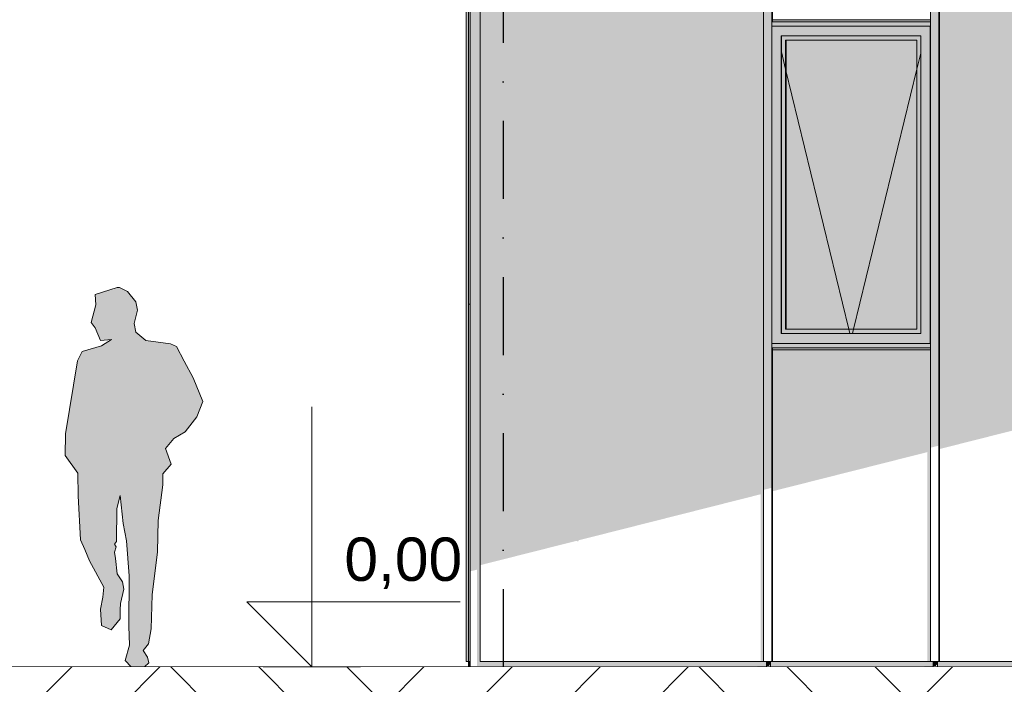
# Model space of a CAD drawing. Header units: millimetres. Extents: x 7522813 to 7573737, y -9734 to 10800.
# Tile 54 of 71: x 7543490 to 7548034, y -80 to 2986. Entities that reach past the tile are written whole.
import ezdxf
from ezdxf.enums import TextEntityAlignment as Align

# ---------------------------------------------------------------- set-up
doc = ezdxf.new("R2010")
doc.units = ezdxf.units.MM
doc.header["$MEASUREMENT"] = 0
doc.linetypes.add('Kropki i Kreski', pattern=[720, 360, -180, 0, -180])
doc.linetypes.add('Wipeout_Contour', pattern=[1000, 0, -1000])
for name, color, linetype in [('Nowe_130-Z Teren otaczajacy', 7, 'Continuous'), ('Nowe_199-Z Wymiary i opisy', 7, 'Continuous'), ('Nowe_290-A Ściany kurtynowe', 7, 'Continuous'), ('Nowe_410-K Osie', 7, 'Continuous'), ('Nowe_Ludzie', 7, 'Continuous'), ('Nowe_Wypełnienia PZT', 7, 'Continuous')]:
    doc.layers.add(name, color=color, linetype=linetype)
for name, color, linetype, lineweight in [('Nowe_130-Z Teren otaczajacy_Nr_pióra__93', 7, 'Continuous', 13), ('Nowe_199-Z Wymiary i opisy_Nr_pióra__6', 5, 'Continuous', 13), ('Nowe_290-A Ściany kurtynowe_Nr_pióra__3', 7, 'Continuous', 13), ('Nowe_290-A Ściany kurtynowe_Nr_pióra__83', 7, 'Continuous', 13), ('Nowe_290-A Ściany kurtynowe_Nr_pióra__87', 7, 'Continuous', 13), ('Nowe_410-K Osie_Nr_pióra__1', 7, 'Continuous', 13), ('Nowe_Ludzie_Nr_pióra__1', 7, 'Continuous', 13)]:
    doc.layers.add(name, color=color, linetype=linetype, lineweight=lineweight)
for name, color, linetype, lineweight, true_color in [('Nowe_199-Z Wymiary i opisy_Nr_pióra__45', 7, 'Continuous', 15, 0x40a5ff), ('Nowe_199-Z Wymiary i opisy_Nr_pióra__85', 7, 'Continuous', 13, 0x80c2ff), ('Nowe_290-A Ściany kurtynowe_Nr_pióra__81', 7, 'Continuous', 13, 0x6a6a6a), ('Nowe_410-K Osie_Nr_pióra__25', 7, 'Continuous', 25, 0x40a5ff), ('Nowe_Wypełnienia PZT_Nr_pióra__61', 7, 'Continuous', 13, 0x6a6a6a)]:
    doc.layers.add(name, color=color, linetype=linetype, lineweight=lineweight, true_color=true_color)
doc.styles.add('STYL_AUTOMATYCZNY_1', font='arial.ttf')
doc.styles.add('STYL_AUTOMATYCZNY_2', font='arial.ttf')

# ---------------------------------------------------------------- blocks, each defined once
blk = doc.blocks.new('ElemPrzekroju_42', base_point=(6982742.1, 0))
at = {"layer": 'Nowe_290-A Ściany kurtynowe_Nr_pióra__81', "linetype": 'Continuous', "lineweight": 0, "true_color": 0x1a1a1a}
blk.add_hatch(color=250, dxfattribs=at).paths.add_polyline_path([(7545560.4, 25), (7545560.4, 0), (7545569.3, 0), (7545569.3, 25)])
at = {"layer": 'Nowe_290-A Ściany kurtynowe_Nr_pióra__87', "color": 7, "linetype": 'Continuous', "lineweight": 13}
blk.add_line((7545560.4, 0), (7545560.4, 25), dxfattribs=at)
blk = doc.blocks.new('ElemPrzekroju_43', base_point=(6982742.1, 0))
at = {"layer": 'Nowe_290-A Ściany kurtynowe_Nr_pióra__81', "linetype": 'Continuous', "lineweight": 0, "true_color": 0x1a1a1a}
for points in [[(7545560.4, 3321.8), (7545560.4, 1673.4), (7545569.3, 1673.4), (7545569.3, 2966.3), (7545569.3, 3321.8)], [(7545569.3, 1673.4), (7545560.4, 1673.4), (7545560.4, 25), (7545569.3, 25), (7545569.3, 1483.1)]]:
    blk.add_hatch(color=250, dxfattribs=at).paths.add_polyline_path(points)
at = {"layer": 'Nowe_290-A Ściany kurtynowe_Nr_pióra__87', "color": 7, "linetype": 'Continuous', "lineweight": 13}
for p, q in [((7545560.4, 1673.4), (7545560.4, 3321.8)), ((7545569.3, 3321.8), (7545560.4, 3321.8)), ((7545560.4, 25), (7545560.4, 1673.4)), ((7545569.3, 1673.4), (7545560.4, 1673.4)), ((7545569.3, 25), (7545560.4, 25))]:
    blk.add_line(p, q, dxfattribs=at)
blk = doc.blocks.new('ElemPrzekroju_68', base_point=(6982742.1, 0))
at = {"layer": 'Nowe_290-A Ściany kurtynowe_Nr_pióra__81', "linetype": 'Continuous', "lineweight": 0, "true_color": 0x1a1a1a}
blk.add_hatch(color=250, dxfattribs=at).paths.add_polyline_path([(7547727.4, 25), (7547727.4, 4.6), (7549252.6, 4.6), (7549252.6, 0), (7549293.8, 0), (7549293.8, 25)])
blk = doc.blocks.new('ElemPrzekroju_69', base_point=(6982742.1, 0))
at = {"layer": 'Nowe_290-A Ściany kurtynowe_Nr_pióra__81', "linetype": 'Continuous', "lineweight": 0, "true_color": 0x1a1a1a}
blk.add_hatch(color=250, dxfattribs=at).paths.add_polyline_path([(7546957.3, 4.6), (7547664.2, 4.6), (7547664.2, 0), (7547705.5, 0), (7547705.5, 25), (7546957.3, 25)])
blk = doc.blocks.new('ElemPrzekroju_71', base_point=(6982742.1, 0))
at = {"layer": 'Nowe_290-A Ściany kurtynowe_Nr_pióra__81', "linetype": 'Continuous', "lineweight": 0, "true_color": 0x1a1a1a}
blk.add_hatch(color=250, dxfattribs=at).paths.add_polyline_path([(7545617.5, 25), (7545600.3, 7.2), (7545600.3, 4.6), (7546894.1, 4.6), (7546894.1, 0), (7546935.4, 0), (7546935.4, 25)])
blk = doc.blocks.new('ElemPrzekroju_72', base_point=(6982742.1, 0))
at = {"layer": 'Nowe_290-A Ściany kurtynowe_Nr_pióra__81', "linetype": 'Continuous', "lineweight": 0, "true_color": 0x1a1a1a}
blk.add_hatch(color=250, dxfattribs=at).paths.add_polyline_path([(7545614.8, 1483.1), (7545569.3, 1483.1), (7545569.3, 441.3), (7545600.3, 449.1), (7545600.3, 7.2), (7545617.5, 25), (7545614.8, 25)])
at = {"layer": 'Nowe_290-A Ściany kurtynowe_Nr_pióra__87', "color": 7, "linetype": 'Continuous', "lineweight": 13}
blk.add_line((7545569.3, 1483.1), (7545569.3, 0), dxfattribs=at)
blk = doc.blocks.new('ElemPrzekroju_74', base_point=(6982742.1, 0))
at = {"layer": 'Nowe_290-A Ściany kurtynowe_Nr_pióra__81', "linetype": 'Continuous', "lineweight": 0, "true_color": 0x1a1a1a}
blk.add_hatch(color=250, dxfattribs=at).paths.add_polyline_path([(7545569.3, 2966.3), (7545569.3, 1483.1), (7545614.8, 1483.1), (7545614.8, 2966.3)])
at = {"layer": 'Nowe_290-A Ściany kurtynowe_Nr_pióra__87', "color": 7, "linetype": 'Continuous', "lineweight": 13}
blk.add_line((7545569.3, 2966.3), (7545569.3, 1483.1), dxfattribs=at)
blk = doc.blocks.new('ElemPrzekroju_78', base_point=(6982742.1, 0))
at = {"layer": 'Nowe_290-A Ściany kurtynowe_Nr_pióra__81', "linetype": 'Continuous', "lineweight": 0, "true_color": 0x1a1a1a}
for points in [[(7546964.2, 1463.1), (7546964.2, 810.7), (7547678.7, 991.3), (7547678.7, 25), (7547693.1, 25), (7547693.1, 1463.1)], [(7546935.4, 4.6), (7546945, 4.6), (7546945, 25), (7546935.4, 25)], [(7547724.7, 25), (7547715.1, 25), (7547715.1, 4.6), (7547717.2, 4.6), (7547724.7, 13.5)], [(7547724.7, 25), (7547724.7, 13.5), (7547726.2, 13.5), (7547727.4, 4.6), (7547727.4, 25)]]:
    blk.add_hatch(color=250, dxfattribs=at).paths.add_polyline_path(points)
at = {"layer": 'Nowe_290-A Ściany kurtynowe_Nr_pióra__87', "color": 7, "linetype": 'Continuous', "lineweight": 13}
for p, q in [((7546935.4, 25), (7546935.4, 0)), ((7546964.2, 25), (7547693.1, 25)), ((7547724.7, 0), (7547724.7, 25))]:
    blk.add_line(p, q, dxfattribs=at)
blk = doc.blocks.new('ElemPrzekroju_79', base_point=(6982742.1, 0))
at = {"layer": 'Nowe_290-A Ściany kurtynowe_Nr_pióra__81', "linetype": 'Continuous', "lineweight": 0, "true_color": 0x1a1a1a}
for points in [[(7549303.4, 3569.5), (7549313, 3570.1), (7549313, 3595), (7549303.4, 3594.4)], [(7549313, 3595), (7549313, 3570.1), (7549315.8, 3570.3), (7549315.8, 3595)], [(7547734.3, 3475.2), (7547734.3, 1005.3), (7548498.7, 1198.5), (7548506.4, 1185.4), (7548522.8, 1204.6), (7548585.1, 1220.4), (7548592.7, 1211.4), (7548598.1, 1220.2), (7548601.7, 1190.1), (7548697.7, 1238.2), (7548700.7, 1247.7), (7548704, 1250.4), (7548885.4, 1296.3), (7548892.8, 1285.1), (7548905.2, 1301.3), (7548987.4, 1322.1), (7548989.5, 1318.6), (7548993.7, 1323.6), (7549070.2, 1343), (7549064.3, 1286.4), (7549165.8, 1307.6), (7549202.5, 1376.4), (7549267, 1392.7), (7549267, 25), (7549281.5, 25), (7549281.5, 3568.1)], [(7547715.1, 3499.1), (7547705.5, 3498.5), (7547705.5, 3473.7), (7547715.1, 3474.2)], [(7547705.5, 4.6), (7547715.1, 4.6), (7547715.1, 25), (7547705.5, 25)], [(7549303.4, 25), (7549303.4, 4.6), (7549305.5, 4.6), (7549313, 13.5), (7549313, 25)], [(7549315.8, 25), (7549313, 25), (7549313, 13.5), (7549314.6, 13.5), (7549315.8, 4.6)]]:
    blk.add_hatch(color=250, dxfattribs=at).paths.add_polyline_path(points)
at = {"layer": 'Nowe_290-A Ściany kurtynowe_Nr_pióra__87', "color": 7, "linetype": 'Continuous', "lineweight": 13}
for p, q in [((7549313, 3570.1), (7549313, 3595)), ((7549313, 3595), (7549313, 3595)), ((7549281.5, 3568.1), (7547734.3, 3475.2)), ((7547705.5, 3498.5), (7547705.5, 3473.7)), ((7547705.5, 25), (7547705.5, 0)), ((7547734.3, 25), (7549281.5, 25)), ((7549313, 0), (7549313, 25))]:
    blk.add_line(p, q, dxfattribs=at)
blk = doc.blocks.new('ElemPrzekroju_91', base_point=(6982742.1, 0))
at = {"layer": 'Nowe_290-A Ściany kurtynowe_Nr_pióra__81', "linetype": 'Continuous', "lineweight": 0, "true_color": 0x1a1a1a}
for points in [[(7546960.2, 2956.3), (7547003.5, 2911.3), (7547648.5, 2911.3), (7547691.8, 2956.3)], [(7546960.2, 1493.1), (7547003.5, 1538.1), (7547003.5, 2911.3), (7546960.2, 2956.3)], [(7546964.2, 2976.3), (7547693.1, 2976.3), (7547693.1, 2986.3), (7546964.2, 2986.3)], [(7547691.8, 1493.1), (7547691.8, 2956.3), (7547648.5, 2911.3), (7547648.5, 1538.1)], [(7547693.1, 1493.1), (7547693.1, 2956.3), (7547691.8, 2956.3), (7547691.8, 1493.1)], [(7547004.9, 1538.1), (7547004.9, 2911.3), (7547003.5, 2911.3), (7547003.5, 1538.1)], [(7547004.9, 2911.3), (7547004.9, 1538.1), (7547024.1, 1558.1), (7547024.1, 2891.3)], [(7547648.5, 2911.3), (7547004.9, 2911.3), (7547024.1, 2891.3), (7547630.6, 2891.3), (7547648.5, 2909.9)], [(7547630.6, 1558.1), (7547648.5, 1539.5), (7547648.5, 2909.9), (7547630.6, 2891.3)], [(7547026.8, 2891.3), (7547024.1, 2891.3), (7547024.1, 1558.1), (7547026.8, 1558.1)], [(7547026.8, 1558.1), (7547630.6, 1558.1), (7547630.6, 2891.3), (7547026.8, 2891.3)], [(7547024.1, 1558.1), (7547004.9, 1538.1), (7547648.5, 1538.1), (7547648.5, 1539.5), (7547630.6, 1558.1)], [(7546960.2, 1493.1), (7547691.8, 1493.1), (7547648.5, 1538.1), (7547003.5, 1538.1)], [(7547693.1, 1473.1), (7546964.2, 1473.1), (7546964.2, 1463.1), (7547693.1, 1463.1)]]:
    blk.add_hatch(color=250, dxfattribs=at).paths.add_polyline_path(points)
at = {"layer": 'Nowe_290-A Ściany kurtynowe_Nr_pióra__3', "color": 7, "linetype": 'Continuous', "lineweight": 13}
for p, q in [((7547004.9, 2837.4), (7547024.1, 2758.4)), ((7547648.5, 2831.9), (7547630.6, 2758.4)), ((7547024.1, 2758.4), (7547316.4, 1558.1)), ((7547630.6, 2758.4), (7547338.3, 1558.1)), ((7547316.4, 1558.1), (7547321.2, 1538.1)), ((7547338.3, 1558.1), (7547333.4, 1538.1))]:
    blk.add_line(p, q, dxfattribs=at)
at = {"layer": 'Nowe_290-A Ściany kurtynowe_Nr_pióra__83', "color": 7, "linetype": 'Continuous', "lineweight": 13}
for p, q in [((7546960.2, 2956.3), (7546960.2, 1493.1)), ((7547691.8, 2956.3), (7546960.2, 2956.3)), ((7547693.1, 2986.3), (7546964.2, 2986.3)), ((7547691.8, 1493.1), (7547691.8, 2956.3)), ((7547693.1, 2956.3), (7547691.8, 2956.3)), ((7547003.5, 1538.1), (7547003.5, 2911.3)), ((7547003.5, 2911.3), (7547648.5, 2911.3)), ((7547004.9, 1538.1), (7547004.9, 2911.3)), ((7547648.5, 2911.3), (7547648.5, 1538.1)), ((7547024.1, 2891.3), (7547630.6, 2891.3)), ((7547024.1, 1558.1), (7547024.1, 2891.3)), ((7547026.8, 2891.3), (7547026.8, 1558.1)), ((7547630.6, 2891.3), (7547630.6, 1558.1)), ((7547630.6, 1558.1), (7547024.1, 1558.1)), ((7547648.5, 1538.1), (7547003.5, 1538.1)), ((7546960.2, 1493.1), (7547691.8, 1493.1)), ((7546964.2, 1463.1), (7547693.1, 1463.1)), ((7547693.1, 1493.1), (7547691.8, 1493.1))]:
    blk.add_line(p, q, dxfattribs=at)
blk = doc.blocks.new('ElemPrzekroju_98', base_point=(6982742.1, 0))
at = {"layer": 'Nowe_290-A Ściany kurtynowe_Nr_pióra__81', "linetype": 'Continuous', "lineweight": 0, "true_color": 0x1a1a1a}
for points in [[(7546945, 3428), (7546954.6, 3428.6), (7546954.6, 3453.5), (7546945, 3452.9)], [(7546954.6, 3453.5), (7546954.6, 3428.6), (7546957.3, 3428.8), (7546957.3, 3453.5)], [(7545614.8, 469.6), (7546060.5, 582.2), (7546065.9, 577.2), (7546069.2, 584.4), (7546908.6, 796.6), (7546908.6, 25), (7546923, 25), (7546923, 3426.5), (7545725.2, 3354.7), (7545614.8, 3327.1)], [(7546945, 25), (7546945, 4.6), (7546947.1, 4.6), (7546954.6, 13.5), (7546954.6, 25)], [(7546954.6, 13.5), (7546956.1, 13.5), (7546957.3, 4.6), (7546957.3, 25), (7546954.6, 25)]]:
    blk.add_hatch(color=250, dxfattribs=at).paths.add_polyline_path(points)
at = {"layer": 'Nowe_290-A Ściany kurtynowe_Nr_pióra__87', "color": 7, "linetype": 'Continuous', "lineweight": 13}
for p, q in [((7546954.6, 3428.6), (7546954.6, 3453.5)), ((7546954.6, 3453.5), (7546954.6, 3453.5)), ((7546923, 3426.5), (7545725.2, 3354.7)), ((7545725.2, 3354.7), (7545614.8, 3327.1)), ((7545614.8, 3327.1), (7545614.8, 2966.3)), ((7545614.8, 2966.3), (7545614.8, 1483.1)), ((7545614.8, 1483.1), (7545614.8, 25)), ((7545614.8, 25), (7546923, 25)), ((7546954.6, 0), (7546954.6, 25))]:
    blk.add_line(p, q, dxfattribs=at)
blk = doc.blocks.new('ElemPrzekroju_110', base_point=(6982742.1, 0))
at = {"layer": 'Nowe_290-A Ściany kurtynowe_Nr_pióra__81', "linetype": 'Continuous', "lineweight": 0, "true_color": 0x1a1a1a}
blk.add_hatch(color=250, dxfattribs=at).paths.add_polyline_path([(7545569.3, 3366.5), (7545569.3, 2966.3), (7545614.8, 2966.3), (7545614.8, 3327.1), (7545616.8, 3327.6)])
at = {"layer": 'Nowe_290-A Ściany kurtynowe_Nr_pióra__87', "color": 7, "linetype": 'Continuous', "lineweight": 13}
blk.add_line((7545569.3, 3345.2), (7545569.3, 2966.3), dxfattribs=at)
blk = doc.blocks.new('ElemPrzekroju_227', base_point=(6982742.1, 0))
at = {"layer": 'Nowe_130-Z Teren otaczajacy', "linetype": 'Continuous', "lineweight": 0, "true_color": 0xaeaeae}
blk.add_hatch(color=253, dxfattribs=at).paths.add_polyline_path([(7571998.1, 0), (7544386.8, 0), (7544386.8, -160), (7571998.1, -160)])
at = {"layer": 'Nowe_130-Z Teren otaczajacy_Nr_pióra__93', "color": 7, "linetype": 'Continuous', "lineweight": 13}
blk.add_line((7571998.1, 0), (7544386.8, 0), dxfattribs=at)
blk = doc.blocks.new('ElemPrzekroju_229', base_point=(6982742.1, 0))
at = {"layer": 'Nowe_130-Z Teren otaczajacy', "linetype": 'Continuous', "lineweight": 0, "true_color": 0xaeaeae}
blk.add_hatch(color=253, dxfattribs=at).paths.add_polyline_path([(7544386.8, 0), (7541480, 0), (7541480, -160), (7544386.8, -160)])
at = {"layer": 'Nowe_130-Z Teren otaczajacy_Nr_pióra__93', "color": 7, "linetype": 'Continuous', "lineweight": 13}
for p, q in [((7544386.8, 0), (7541480, 0)), ((7544386.8, -160), (7541480, -160))]:
    blk.add_line(p, q, dxfattribs=at)
blk = doc.blocks.new('ElemPrzekroju_231', base_point=(6982742.1, 0))
at = {"layer": 'Nowe_290-A Ściany kurtynowe_Nr_pióra__81', "linetype": 'Continuous', "lineweight": 0, "true_color": 0x1a1a1a}
blk.add_hatch(color=250, dxfattribs=at).paths.add_polyline_path([(7545560.4, 25), (7545560.4, 1673.4), (7545550.4, 1673.4), (7545550.4, 25)])
at = {"layer": 'Nowe_290-A Ściany kurtynowe_Nr_pióra__87', "color": 7, "linetype": 'Continuous', "lineweight": 13}
for q in [(7545550.4, 1673.4), (7545560.4, 25)]:
    blk.add_line((7545550.4, 25), q, dxfattribs=at)
blk = doc.blocks.new('ElemPrzekroju_232', base_point=(6982742.1, 0))
at = {"layer": 'Nowe_290-A Ściany kurtynowe_Nr_pióra__81', "linetype": 'Continuous', "lineweight": 0, "true_color": 0x1a1a1a}
blk.add_hatch(color=250, dxfattribs=at).paths.add_polyline_path([(7545560.4, 1673.4), (7545560.4, 3321.8), (7545550.4, 3321.8), (7545550.4, 1673.4)])
at = {"layer": 'Nowe_290-A Ściany kurtynowe_Nr_pióra__87', "color": 7, "linetype": 'Continuous', "lineweight": 13}
for p in [(7545560.4, 3321.8), (7545550.4, 1673.4)]:
    blk.add_line(p, (7545550.4, 3321.8), dxfattribs=at)
blk = doc.blocks.new('ElemPrzekroju_239', base_point=(6982742.1, 0))
at = {"layer": 'Nowe_290-A Ściany kurtynowe_Nr_pióra__81', "linetype": 'Continuous', "lineweight": 0, "true_color": 0x1a1a1a}
for points in [[(7546923, 1483.1), (7546923, 817), (7546961.5, 826.8), (7546961.5, 1483.1)], [(7546964.2, 1473.1), (7546961.5, 1473.1), (7546961.5, 826.8), (7546964.2, 810.7)]]:
    blk.add_hatch(color=250, dxfattribs=at).paths.add_polyline_path(points)
at = {"layer": 'Nowe_290-A Ściany kurtynowe_Nr_pióra__87', "color": 7, "linetype": 'Continuous', "lineweight": 13}
for p, q in [((7546923, 25), (7546923, 1483.1)), ((7546961.5, 25), (7546961.5, 1473.1)), ((7546964.2, 1473.1), (7546964.2, 25)), ((7546923, 25), (7546961.5, 25)), ((7546961.5, 25), (7546964.2, 25))]:
    blk.add_line(p, q, dxfattribs=at)
blk = doc.blocks.new('ElemPrzekroju_240', base_point=(6982742.1, 0))
at = {"layer": 'Nowe_290-A Ściany kurtynowe_Nr_pióra__81', "linetype": 'Continuous', "lineweight": 0, "true_color": 0x1a1a1a}
for points in [[(7547693.1, 1011.7), (7547731.6, 1021.4), (7547731.6, 1483.1), (7547693.1, 1483.1)], [(7547734.3, 1483.1), (7547731.6, 1483.1), (7547731.6, 1021.4), (7547734.3, 1005.3)]]:
    blk.add_hatch(color=250, dxfattribs=at).paths.add_polyline_path(points)
at = {"layer": 'Nowe_290-A Ściany kurtynowe_Nr_pióra__87', "color": 7, "linetype": 'Continuous', "lineweight": 13}
for p, q in [((7547693.1, 1473.1), (7547693.1, 1483.1)), ((7547693.1, 25), (7547693.1, 1473.1)), ((7547731.6, 25), (7547731.6, 1483.1)), ((7547734.3, 1483.1), (7547734.3, 25)), ((7547693.1, 25), (7547731.6, 25)), ((7547731.6, 25), (7547734.3, 25))]:
    blk.add_line(p, q, dxfattribs=at)
blk = doc.blocks.new('ElemPrzekroju_254', base_point=(6982742.1, 0))
at = {"layer": 'Nowe_290-A Ściany kurtynowe_Nr_pióra__81', "linetype": 'Continuous', "lineweight": 0, "true_color": 0x1a1a1a}
blk.add_hatch(color=250, dxfattribs=at).paths.add_polyline_path([(7546923, 2966.3), (7546923, 1483.1), (7546961.5, 1483.1), (7546961.5, 1493.1), (7546960.2, 1493.1), (7546960.2, 2956.3), (7546961.5, 2956.3), (7546961.5, 2966.3)])
at = {"layer": 'Nowe_290-A Ściany kurtynowe_Nr_pióra__87', "color": 7, "linetype": 'Continuous', "lineweight": 13}
blk.add_line((7546923, 1483.1), (7546923, 2966.3), dxfattribs=at)
blk = doc.blocks.new('ElemPrzekroju_255', base_point=(6982742.1, 0))
at = {"layer": 'Nowe_290-A Ściany kurtynowe_Nr_pióra__81', "linetype": 'Continuous', "lineweight": 0, "true_color": 0x1a1a1a}
for points in [[(7547731.6, 2966.3), (7547693.1, 2966.3), (7547693.1, 1483.1), (7547731.6, 1483.1)], [(7547734.3, 1483.1), (7547734.3, 2966.3), (7547731.6, 2966.3), (7547731.6, 1483.1)]]:
    blk.add_hatch(color=250, dxfattribs=at).paths.add_polyline_path(points)
at = {"layer": 'Nowe_290-A Ściany kurtynowe_Nr_pióra__87', "color": 7, "linetype": 'Continuous', "lineweight": 13}
for p, q in [((7547693.1, 2956.3), (7547693.1, 2966.3)), ((7547693.1, 1493.1), (7547693.1, 2956.3)), ((7547731.6, 1483.1), (7547731.6, 2966.3)), ((7547734.3, 2966.3), (7547734.3, 1483.1)), ((7547693.1, 1483.1), (7547693.1, 1493.1))]:
    blk.add_line(p, q, dxfattribs=at)
blk = doc.blocks.new('ElemPrzekroju_270', base_point=(6982742.1, 0))
at = {"layer": 'Nowe_290-A Ściany kurtynowe_Nr_pióra__81', "linetype": 'Continuous', "lineweight": 0, "true_color": 0x1a1a1a}
for points in [[(7546961.5, 3429), (7546923, 3426.7), (7546923, 2966.3), (7546961.5, 2966.3)], [(7546964.2, 3429), (7546961.5, 3429), (7546961.5, 2976.3), (7546964.2, 2976.3)]]:
    blk.add_hatch(color=250, dxfattribs=at).paths.add_polyline_path(points)
at = {"layer": 'Nowe_290-A Ściany kurtynowe_Nr_pióra__87', "color": 7, "linetype": 'Continuous', "lineweight": 13}
for p, q in [((7546961.5, 3429), (7546923, 3426.7)), ((7546923, 2966.3), (7546923, 3426.7)), ((7546964.2, 3429), (7546961.5, 3429)), ((7546961.5, 2976.3), (7546961.5, 3429)), ((7546964.2, 3429), (7546964.2, 2976.3))]:
    blk.add_line(p, q, dxfattribs=at)
blk = doc.blocks.new('ElemPrzekroju_271', base_point=(6982742.1, 0))
at = {"layer": 'Nowe_290-A Ściany kurtynowe_Nr_pióra__81', "linetype": 'Continuous', "lineweight": 0, "true_color": 0x1a1a1a}
for points in [[(7547731.6, 3475.2), (7547693.1, 3472.9), (7547693.1, 2966.3), (7547731.6, 2966.3)], [(7547734.3, 2966.3), (7547734.3, 3475.2), (7547731.6, 3475.2), (7547731.6, 2966.3)]]:
    blk.add_hatch(color=250, dxfattribs=at).paths.add_polyline_path(points)
at = {"layer": 'Nowe_290-A Ściany kurtynowe_Nr_pióra__87', "color": 7, "linetype": 'Continuous', "lineweight": 13}
for p, q in [((7547731.6, 3475.2), (7547693.1, 3472.9)), ((7547693.1, 2976.3), (7547693.1, 3472.9)), ((7547734.3, 3475.2), (7547731.6, 3475.2)), ((7547731.6, 2966.3), (7547731.6, 3475.2)), ((7547734.3, 3475.2), (7547734.3, 2966.3)), ((7547693.1, 2966.3), (7547693.1, 2976.3))]:
    blk.add_line(p, q, dxfattribs=at)
blk = doc.blocks.new('ElemPrzekroju_316', base_point=(6982742.1, 0))
at = {"layer": 'Nowe_290-A Ściany kurtynowe_Nr_pióra__81', "linetype": 'Continuous', "lineweight": 0, "true_color": 0x1a1a1a}
blk.add_hatch(color=250, dxfattribs=at).paths.add_polyline_path([(7547693.1, 2976.3), (7546961.5, 2976.3), (7546961.5, 2956.3), (7547693.1, 2956.3)])
at = {"layer": 'Nowe_290-A Ściany kurtynowe_Nr_pióra__87', "color": 7, "linetype": 'Continuous', "lineweight": 13}
for q in [(7547693.1, 2976.3), (7546961.5, 2956.3)]:
    blk.add_line((7546961.5, 2976.3), q, dxfattribs=at)
blk = doc.blocks.new('ElemPrzekroju_325', base_point=(6982742.1, 0))
at = {"layer": 'Nowe_290-A Ściany kurtynowe_Nr_pióra__81', "linetype": 'Continuous', "lineweight": 0, "true_color": 0x1a1a1a}
blk.add_hatch(color=250, dxfattribs=at).paths.add_polyline_path([(7547693.1, 1493.1), (7546961.5, 1493.1), (7546961.5, 1473.1), (7547693.1, 1473.1)])
at = {"layer": 'Nowe_290-A Ściany kurtynowe_Nr_pióra__87', "color": 7, "linetype": 'Continuous', "lineweight": 13}
for p, q in [((7546961.5, 1493.1), (7546961.5, 1473.1)), ((7546961.5, 1473.1), (7547693.1, 1473.1))]:
    blk.add_line(p, q, dxfattribs=at)
blk = doc.blocks.new('Standardowy znacznik osi[2]', base_point=(7545720.4, 10000))
at = {"layer": 'Nowe_410-K Osie_Nr_pióra__25', "color": 161, "linetype": 'Kropki i Kreski', "lineweight": 25, "true_color": 0x40a5ff}
blk.add_line((7545720.4, 9000), (7545720.4, -7933.8), dxfattribs=at)
at = {"layer": 'Nowe_410-K Osie_Nr_pióra__1', "color": 7, "lineweight": 13, "style": 'STYL_AUTOMATYCZNY_1'}
for tag, p in [('AC_MarkerText_1_0', (7545720.4, 10575)), ('AC_MarkerText_1_1', (7545720.4, -9158.8))]:
    blk.add_attdef(tag, text='', height=350, rotation=360, dxfattribs=at).set_placement(p, align=Align.TOP_CENTER)
blk = doc.blocks.new('Idący mężczyzna kontur 01 27[8]', base_point=(7544034.8, 0))
at = {"layer": 'Nowe_Ludzie', "linetype": 'Continuous', "lineweight": 0, "true_color": 0x000000}
blk.add_hatch(color=18, dxfattribs=at).paths.add_polyline_path([(7543940, 1750), (7543838.6, 1717.8), (7543841.4, 1671.5), (7543819.3, 1589.5), (7543837.9, 1565.4), (7543862.2, 1505.7), (7543913.6, 1510.4), (7543867.8, 1482.2), (7543777.5, 1454.7), (7543756.7, 1412.4), (7543701.9, 1075.5), (7543699.8, 976.2), (7543758.4, 893.7), (7543760.2, 788.9), (7543770.6, 586.2), (7543790, 541.3), (7543812.3, 490.3), (7543878.2, 368.1), (7543873.3, 322.5), (7543862.2, 266.1), (7543867.1, 190.9), (7543912.2, 170.8), (7543953.9, 221.8), (7543953.2, 263.4), (7543954.6, 293), (7543969.9, 359.4), (7543963.6, 392.3), (7543939.3, 429.9), (7543932.4, 500.3), (7543926.8, 529.9), (7543934.5, 554), (7543927.5, 566.1), (7543935.8, 579.5), (7543937.9, 730.5), (7543953.9, 791.6), (7543967.8, 661.4), (7543983.1, 581.5), (7543994.9, 421.1), (7543993.5, 187.6), (7543996.2, 100.3), (7543976.8, 30.5), (7544003.9, 0), (7544065.7, 0), (7544085.8, 19.1), (7544080.2, 44.6), (7544059.2, 76.7), (7544084.4, 106.4), (7544096.9, 175.5), (7544101.1, 332.6), (7544126.1, 531.2), (7544129.5, 676.2), (7544151.1, 840.6), (7544151.1, 890.9), (7544188.1, 935.2), (7544163.1, 1007.9), (7544201.7, 1053.4), (7544253.1, 1084.2), (7544306.6, 1154), (7544335.7, 1225.2), (7544290.6, 1333.9), (7544249, 1411.1), (7544214.2, 1478.2), (7544185.1, 1490.9), (7544071.9, 1505.7), (7544026.1, 1544.1), (7544017.8, 1584.2), (7544033, 1646), (7544026.1, 1684.9), (7543987.9, 1732.6), (7543951.1, 1750)])
at = {"layer": 'Nowe_Ludzie_Nr_pióra__1', "color": 7, "linetype": 'Continuous', "lineweight": 13, "flags": 128}
blk.add_lwpolyline([(7543940, 1750), (7543951.1, 1750), (7543987.9, 1732.6), (7544026.1, 1684.9), (7544033, 1646), (7544017.8, 1584.2), (7544026.1, 1544.1), (7544071.9, 1505.7), (7544185.1, 1490.9), (7544214.2, 1478.2), (7544249, 1411.1), (7544290.6, 1333.9), (7544335.7, 1225.2), (7544306.6, 1154), (7544253.1, 1084.2), (7544201.7, 1053.4), (7544163.1, 1007.9), (7544188.1, 935.2), (7544151.1, 890.9), (7544151.1, 840.6), (7544129.5, 676.2), (7544126.1, 531.2), (7544101.1, 332.6), (7544096.9, 175.5), (7544084.4, 106.4), (7544059.2, 76.7), (7544080.2, 44.6), (7544085.8, 19.1), (7544065.7, 0), (7544003.9, 0), (7543976.8, 30.5), (7543996.2, 100.3), (7543993.5, 187.6), (7543994.9, 421.1), (7543983.1, 581.5), (7543967.8, 661.4), (7543953.9, 791.6), (7543937.9, 730.5), (7543935.8, 579.5), (7543927.5, 566.1), (7543934.5, 554), (7543926.8, 529.9), (7543932.4, 500.3), (7543939.3, 429.9), (7543963.6, 392.3), (7543969.9, 359.4), (7543954.6, 293), (7543953.2, 263.4), (7543953.9, 221.8), (7543912.2, 170.8), (7543867.1, 190.9), (7543862.2, 266.1), (7543873.3, 322.5), (7543878.2, 368.1), (7543812.3, 490.3), (7543790, 541.3), (7543770.6, 586.2), (7543760.2, 788.9), (7543758.4, 893.7), (7543699.8, 976.2), (7543701.9, 1075.5), (7543756.7, 1412.4), (7543777.5, 1454.7), (7543867.8, 1482.2), (7543913.6, 1510.4), (7543862.2, 1505.7), (7543837.9, 1565.4), (7543819.3, 1589.5), (7543841.4, 1671.5), (7543838.6, 1717.8)], close=True, dxfattribs=at)
blk = doc.blocks.new('Wymiary_1', base_point=(7544838.1, 0))
at = {"layer": 'Nowe_199-Z Wymiary i opisy_Nr_pióra__45', "color": 161, "linetype": 'Continuous', "lineweight": 15, "true_color": 0x40a5ff}
for p, q in [((7544838.1, 0), (7544838.1, 1200)), ((7544838.1, 0), (7544538.1, 300)), ((7544538.1, 300), (7544838.1, 300)), ((7544838.1, 300), (7545522, 300))]:
    blk.add_line(p, q, dxfattribs=at)
at = {"layer": 'Nowe_199-Z Wymiary i opisy_Nr_pióra__85', "color": 151, "linetype": 'Continuous', "lineweight": 13, "true_color": 0x80c2ff}
for q in [(7544613.1, 0), (7545063.1, 0)]:
    blk.add_line((7544838.1, 0), q, dxfattribs=at)
at = {"layer": 'Nowe_199-Z Wymiary i opisy_Nr_pióra__6', "color": 5, "lineweight": 13, "insert": (7544988.1, 360), "char_height": 200, "attachment_point": 7, "style": 'STYL_AUTOMATYCZNY_2'}
blk.add_mtext('\\A1;{\\pql;\\fArial|b0|i0|c238|p0;\\W1.000000;0,00}', dxfattribs=at)

msp = doc.modelspace()

# ---------------------------------------------------------------- block references
at = {"layer": 'Nowe_130-Z Teren otaczajacy', "lineweight": 0}
for name in ['ElemPrzekroju_229', 'ElemPrzekroju_227']:
    msp.add_blockref(name, (6982742.1, 0), dxfattribs=at)
at = {"layer": 'Nowe_290-A Ściany kurtynowe', "lineweight": 0}
for name in ['ElemPrzekroju_79', 'ElemPrzekroju_98', 'ElemPrzekroju_271', 'ElemPrzekroju_270', 'ElemPrzekroju_110', 'ElemPrzekroju_232', 'ElemPrzekroju_43', 'ElemPrzekroju_74', 'ElemPrzekroju_254', 'ElemPrzekroju_91', 'ElemPrzekroju_316', 'ElemPrzekroju_255', 'ElemPrzekroju_231', 'ElemPrzekroju_72', 'ElemPrzekroju_239', 'ElemPrzekroju_78', 'ElemPrzekroju_325', 'ElemPrzekroju_240', 'ElemPrzekroju_42', 'ElemPrzekroju_71', 'ElemPrzekroju_69', 'ElemPrzekroju_68']:
    msp.add_blockref(name, (6982742.1, 0), dxfattribs=at)
at = {"layer": 'Nowe_410-K Osie', "color": 8, "linetype": 'Continuous', "lineweight": 13}
msp.add_blockref('Standardowy znacznik osi[2]', (7545720.4, 10000), dxfattribs=at)
at = {"layer": 'Nowe_Ludzie', "color": 8, "linetype": 'Continuous', "lineweight": 13}
msp.add_blockref('Idący mężczyzna kontur 01 27[8]', (7544034.8, 0), dxfattribs=at)

# ---------------------------------------------------------------- next in the draw order: wipeouts: each hides what was drawn before it
at = {"color": 254, "linetype": 'Wipeout_Contour', "lineweight": 0, "ltscale": 30193101.222523}
msp.add_wipeout([(7573736.8, 0), (7522812.5, 0), (7522812.5, -4421.1), (7573736.8, -4421.1)], dxfattribs=at).dxf.layer = 'Nowe_Wypełnienia PZT'

# ---------------------------------------------------------------- next in the draw order: hatches: boundary and pattern name
at = {"layer": 'Nowe_Wypełnienia PZT_Nr_pióra__61', "linetype": 'Continuous', "lineweight": 13, "true_color": 0x6a6a6a}
h = msp.add_hatch(dxfattribs=at)
h.set_pattern_fill('Grunt', color=251, style=0, pattern_type=2)
h.set_pattern_definition([(45, (7549240.9, -2210.6), (-609.61, 609.61), []), (45, (7549037.7, -2007.4), (-1219.22, 1219.22), []), (45, (7548834.5, -1804.2), (-1219.22, 1219.22), []), (135, (7548631.3, -1600.95), (203.2037, 203.2037), [862.12, -862.12])])
h.paths.add_polyline_path([(7573736.8, 0), (7522812.5, 0), (7522812.5, -4421.1), (7573736.8, -4421.1)])

# ---------------------------------------------------------------- next in the draw order: block references
at = {"layer": 'Nowe_199-Z Wymiary i opisy', "color": 151, "linetype": 'Continuous', "lineweight": 13, "true_color": 0x80c2ff}
msp.add_blockref('Wymiary_1', (7544838.1, 0), dxfattribs=at)

doc.saveas('drawing.dxf')
